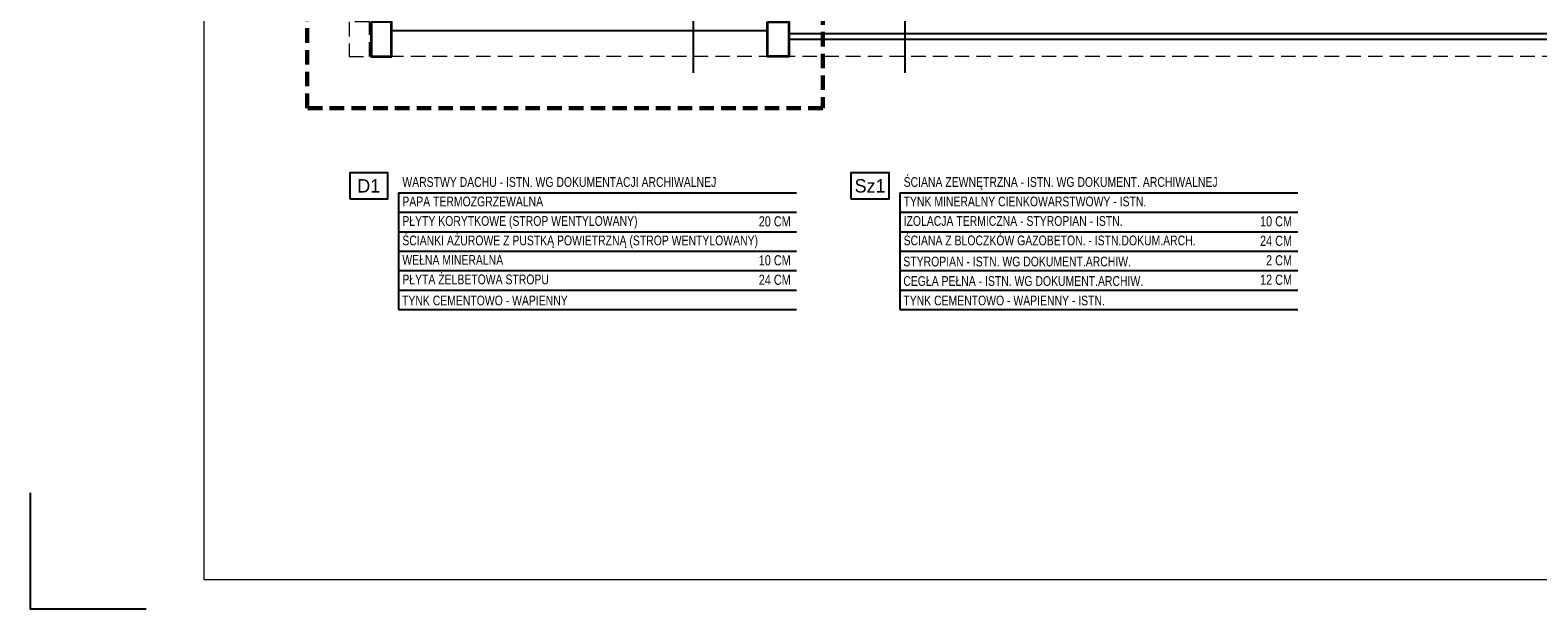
# Model space of a CAD drawing. Header units: millimetres. Extents: x -539 to 9013, y -5271 to -2164.
# Tile 8 of 15: x 4813 to 7412, y -5271 to -4273. Entities that reach past the tile are written whole.
import ezdxf
from ezdxf.enums import TextEntityAlignment as Align

# ---------------------------------------------------------------- set-up
doc = ezdxf.new("R2010")
doc.units = ezdxf.units.MM
doc.linetypes.add('DASHED', pattern=[0.75, 0.5, -0.25])
doc.linetypes.add('DASHEDX2', pattern=[1.5, 1, -0.5])
for name, color, linetype, lineweight in [('!MARIUSZ', 220, 'Continuous', 35), ('BA_txs', 2, 'Continuous', 18), ('M_Ramki do druku', 7, 'Continuous', 18), ('M_Ramki rysunków', 2, 'Continuous', 18), ('PG_PRZERYWANE_ŚREDNIE', 1, 'DASHEDX2', 18), ('PG_ŚCIANY_SŁUPY', 4, 'Continuous', 35)]:
    doc.layers.add(name, color=color, linetype=linetype, lineweight=lineweight)
doc.layers.add('BA_odn', color=1, linetype='Continuous')
doc.layers.add('BS_TXG', color=2, linetype='Continuous')
doc.styles.add('$1$BIKTS', font='bikromsw.shx')
doc.styles.add('BIKTG', font='BIKROMSW.SHX')
doc.styles.add('BIKTS', font='bikromsw.shx', dxfattribs={"width": 0.85})

# ---------------------------------------------------------------- blocks, each defined once
blk = doc.blocks.new('OZNWAR')
blk.add_lwpolyline([(-35, 0), (-35, 50), (35, 50), (35, 0)], close=True)
at = {"style": 'BIKTG'}
blk.add_attdef('OZNWAR', text='', height=25, dxfattribs=at).set_placement((0, 25), align=Align.MIDDLE)
blk = doc.blocks.new('Znacznik_narozny')
at = {"layer": 'M_Ramki do druku', "lineweight": -2}
blk.add_lwpolyline([(0, -20), (0, 0), (20, 0)], dxfattribs=at)

msp = doc.modelspace()

# ---------------------------------------------------------------- linework, layer by layer
at = {"layer": '!MARIUSZ', "color": 18, "linetype": 'DASHED', "lineweight": 0, "ltscale": 50, "true_color": 0x000000}
for points in [[(5363.05, -4258.45), (5363.05, -4318.45), (5398.05, -4318.45), (5398.05, -4258.45), (5363.05, -4258.45)], [(7894.55, -4318.45), (5401.05, -4318.45)]]:
    msp.add_lwpolyline(points, dxfattribs=at)
at = {"color": 18, "true_color": 0x000000}
for p, q in [((6121.05, -4278.45), (7894.55, -4278.45)), ((6121.05, -4288.45), (7894.55, -4288.45))]:
    msp.add_line(p, q, dxfattribs=at)
msp.add_lwpolyline([(5436.05, -4273.45), (6084.55, -4273.45)], dxfattribs=at)
at = {"layer": 'BA_odn', "color": 18, "true_color": 0x000000}
for p, q in [((5448.14, -4553.17), (6134.51, -4553.17)), ((5448.14, -4553.17), (5448.14, -4754.77)), ((6312.28, -4553.17), (6998.65, -4553.17)), ((6312.28, -4553.17), (6312.28, -4754.77)), ((5448.14, -4586.77), (6134.51, -4586.77)), ((6312.28, -4586.77), (6998.65, -4586.77)), ((5448.14, -4620.37), (6134.51, -4620.37)), ((6312.28, -4620.37), (6998.65, -4620.37)), ((5448.14, -4653.97), (6134.51, -4653.97)), ((6312.28, -4653.97), (6998.65, -4653.97)), ((5448.14, -4687.57), (6134.51, -4687.57)), ((6312.28, -4687.57), (6998.65, -4687.57)), ((5448.14, -4721.17), (6134.51, -4721.17)), ((6312.28, -4721.17), (6998.65, -4721.17)), ((5448.14, -4754.77), (6134.51, -4754.77)), ((6312.28, -4754.77), (6998.65, -4754.77))]:
    msp.add_line(p, q, dxfattribs=at)
at = {"layer": 'BS_TXG', "color": 18, "true_color": 0x000000}
for p, q in [((5955.95, -4223.85), (5955.95, -4346.39)), ((6321.22, -4223.85), (6321.22, -4346.39))]:
    msp.add_line(p, q, dxfattribs=at)
at = {"layer": 'M_Ramki rysunków', "color": 18, "true_color": 0x000000}
msp.add_lwpolyline([(5113.26, -5221.08), (5113.26, -2351.08), (8963.26, -2351.08), (8963.26, -5221.08)], close=True, dxfattribs=at)
at = {"layer": 'PG_PRZERYWANE_ŚREDNIE', "color": 18, "lineweight": 60, "ltscale": 25, "true_color": 0x000000}
msp.add_lwpolyline([(5290.69, -2588.31), (6179.56, -2588.31), (6179.56, -4407.04), (5290.69, -4407.04)], close=True, dxfattribs=at)
at = {"layer": 'PG_ŚCIANY_SŁUPY', "color": 18, "true_color": 0x000000}
msp.add_lwpolyline([(5401.05, -4258.45), (5401.05, -4318.45), (5436.05, -4318.45), (5436.05, -4258.45), (5401.05, -4258.45)], dxfattribs=at)
msp.add_lwpolyline([(6084.55, -4258.45), (6121.05, -4258.45), (6121.05, -4318.45), (6084.55, -4318.45)], close=True, dxfattribs=at)

# ---------------------------------------------------------------- block references
at = {"layer": 'BS_TXG', "color": 18, "true_color": 0x000000, "xscale": 0.9240000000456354, "yscale": 0.9240000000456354, "zscale": 0.9240000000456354, "rotation": 359.999998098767}
for p, values in [((5396.97, -4564.37), {'OZNWAR': 'D1'}), ((6261.11, -4564.37), {'OZNWAR': 'Sz1'})]:
    msp.add_blockref('OZNWAR', p, dxfattribs=at).add_auto_attribs(values)
at = {"layer": 'M_Ramki do druku', "color": 18, "lineweight": -2, "true_color": 0x000000, "xscale": -10, "yscale": 10, "zscale": 10, "rotation": 180}
msp.add_blockref('Znacznik_narozny', (4813.26, -5271.08), dxfattribs=at)

# ---------------------------------------------------------------- texts
at = {"layer": 'BA_txs', "color": 18, "true_color": 0x000000, "style": 'BIKTS', "width": 0.8}
for s, p in [('WARSTWY DACHU - ISTN. WG DOKUMENTACJI ARCHIWALNEJ', (5454.86, -4543.09)), ('ŚCIANA ZEWNĘTRZNA', (6319, -4543.09)), ('ŚCIANA ZEWNĘTRZNA - ISTN. WG DOKUMENT. ARCHIWALNEJ', (6319, -4543.09)), ('PAPA TERMOZGRZEWALNA', (5454.86, -4576.69)), ('TYNK MINERALNY CIENKOWARSTWOWY - ISTN.', (6319, -4576.69)), ('PŁYTY KORYTKOWE (STROP WENTYLOWANY)', (5454.86, -4610.29)), ('IZOLACJA TERMICZNA - STYROPIAN - ISTN.', (6319, -4610.29)), ('ŚCIANKI AŻUROWE Z PUSTKĄ POWIETRZNĄ (STROP WENTYLOWANY)', (5454.86, -4643.89)), ('ŚCIANA Z BLOCZKÓW GAZOBETON. - ISTN.DOKUM.ARCH. ', (6319, -4643.89)), ('WEŁNA MINERALNA', (5454.86, -4677.49)), ('STYROPIAN - ISTN. WG DOKUMENT.ARCHIW.', (6318.48, -4680.3)), ('PŁYTA ŻELBETOWA STROPU', (5454.86, -4711.09)), ('CEGŁA PEŁNA - ISTN. WG DOKUMENT.ARCHIW.', (6318.48, -4713.9)), ('TYNK CEMENTOWO - WAPIENNY', (5454.34, -4747.5)), ('TYNK CEMENTOWO - WAPIENNY - ISTN.', (6318.48, -4747.5))]:
    msp.add_text(s, height=16.8, dxfattribs=at).set_placement(p)
at = {"layer": 'BA_txs', "color": 18, "true_color": 0x000000, "style": '$1$BIKTS', "width": 0.8}
for s, p in [('20 CM', (6124.4, -4611.27)), ('10 CM', (6988.54, -4611.27)), ('24 CM', (6988.54, -4644.87)), ('10 CM', (6124.4, -4678.47)), ('2 CM', (6988.54, -4678.47)), ('24 CM', (6124.4, -4712.07)), ('12 CM', (6988.54, -4712.07))]:
    msp.add_text(s, height=17.5, dxfattribs=at).set_placement(p, align=Align.RIGHT)

doc.saveas('drawing.dxf')
